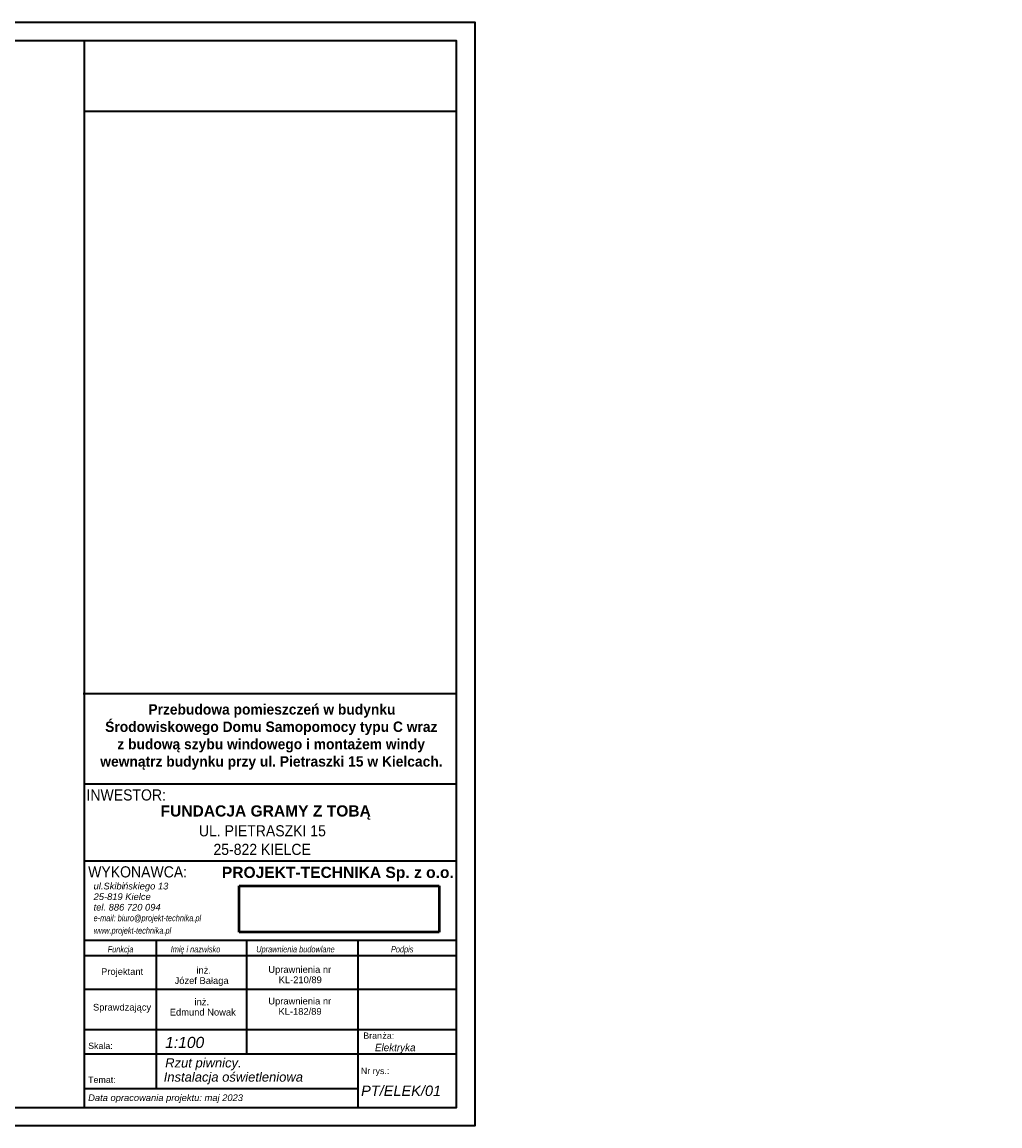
# Model space of a CAD drawing. Header units: centimetres. Extents: x 14504 to 44111, y -18976 to -7683.
# Tile 35 of 141: x 18386 to 21016, y -11188 to -8218. Entities that reach past the tile are written whole.
import ezdxf

# ---------------------------------------------------------------- set-up
doc = ezdxf.new("R2010")
doc.units = ezdxf.units.CM
for name, color, linetype, lineweight in [('_gruba', 90, 'Continuous', 35), ('G-ANNO-TTLB', 6, 'Continuous', 9), ('zbrojenie', 2, 'Continuous', 50)]:
    doc.layers.add(name, color=color, linetype=linetype, lineweight=lineweight)
doc.styles.add('Arial_10', font='arial.ttf', dxfattribs={"height": 1.8})
doc.styles.add('Arial_8', font='arial.ttf', dxfattribs={"height": 350})
doc.styles.add('Arial_9', font='arial.ttf', dxfattribs={"width": 0.9, "height": 2.2})
doc.styles.add('Arial_B', font='arialbd.ttf', dxfattribs={"height": 3})
doc.styles.add('Arial_B_1', font='arialbd.ttf', dxfattribs={"width": 0.95, "height": 2.4})
doc.styles.add('Arial_I', font='ariali.ttf', dxfattribs={"height": 1.8})
doc.styles.add('Arial_I_1', font='ariali.ttf', dxfattribs={"width": 0.8, "height": 1.8})
doc.styles.add('Arial_I_2', font='ariali.ttf', dxfattribs={"width": 0.95, "height": 2})
doc.styles.add('Arial_I_3', font='ariali.ttf', dxfattribs={"height": 3})
picture_1 = doc.add_image_def('image1.jpg', size_in_pixel=(2192, 508))

msp = doc.modelspace()

# ---------------------------------------------------------------- linework, layer by layer
at = {"layer": '_gruba'}
for p, q in [((18552.2, -8268.3), (18552.2, -11138.3)), ((18552.2, -8457.6), (19553.8, -8457.6)), ((18550, -10024.8), (19551.6, -10024.8)), ((18552.2, -10267.8), (19551.6, -10267.8)), ((18552.2, -10267.8), (19551.6, -10267.8)), ((18552.2, -10474.8), (19551.6, -10474.8)), ((18552.2, -10688.4), (19551.6, -10688.4)), ((18746.6, -10688.4), (18746.6, -11088.9)), ((18989.4, -10688.4), (18989.4, -10994.2)), ((19289.2, -10688.4), (19289.2, -11138.3)), ((18552.2, -10729.7), (19551.6, -10729.7)), ((18552.2, -10820.6), (19551.6, -10820.6)), ((18554.4, -10928.7), (19553.8, -10928.7)), ((18554.4, -10994.2), (19553.8, -10994.2)), ((19289.2, -11088.9), (18554.4, -11088.9))]:
    msp.add_line(p, q, dxfattribs=at)
for points in [[(14503.8, -8218.3), (19603.8, -8218.3), (19603.8, -11188.3), (14503.8, -11188.3)], [(14553.8, -11138.3), (19553.8, -11138.3), (19553.8, -8268.3), (14553.8, -8268.3)]]:
    msp.add_lwpolyline(points, dxfattribs=at)

# ---------------------------------------------------------------- texts
at = {"layer": 'G-ANNO-TTLB', "attachment_point": 1}
for s, insert, char_height, width, style in [('\\A1;\\pi153.657;Przebudowa pomieszczeń w budynku \\P\\pi37.4677;Środowiskowego Domu Samopomocy typu C wraz \\P\\pi70.0917;z\\~budową szybu windowego i montażem windy \\P\\pi24.2675;wewnątrz budynku przy ul. Pietraszki 15 w Kielcach.', (18571.6, -10053.5), 28, 966.852, 'Arial_B_1'), ('INWESTOR:', (18558.8, -10282.7), 30, 295.021, 'Arial_9'), ('\\pi133.33;FUNDACJA GRAMY Z TOBĄ', (18624.7, -10325.8), 30, 829.17, 'Arial_B'), ('\\pi14.7489;UL. PIETRASZKI 15 \\P\\pi53.8676;25-822 KIELCE', (18846.5, -10379.2), 30, 366.703, 'Arial_9'), ('WYKONAWCA:', (18563.3, -10489.7), 30, 367.975, 'Arial_9'), ('PROJEKT-TECHNIKA Sp. z o.o.', (18923, -10491), 30, 647.764, 'Arial_B'), ('ul.Skibi', (18577.9, -10534), 18, 96.203, 'Arial_I'), ('ńskiego 13', (18657.3, -10534), 18, 145.907, 'Arial_I'), ('25-819 Kielce', (18577.9, -10562.5), 18, 183.586, 'Arial_I'), ('tel. 886 720 094', (18577.9, -10590.9), 18, 214.852, 'Arial_I'), ('e-mail: biuro@projekt-technika.pl', (18577.9, -10620.5), 17, 435.316, 'Arial_I_1'), ('www.projekt-technika.pl', (18577.9, -10654.1), 17, 313.46, 'Arial_I_1'), ('Funkcja', (18615.8, -10704.4), 17, 105.823, 'Arial_I_1'), ('Imi', (18785.4, -10704.4), 17, 38.481, 'Arial_I_1'), ('ę i nazwisko', (18811.2, -10704.4), 17, 161.941, 'Arial_I_1'), ('Uprawnienia budowlane', (19015.5, -10704.4), 17, 319.072, 'Arial_I_1'), ('Podpis', (19378, -10704.4), 17, 92.194, 'Arial_I_1'), ('Projektant', (18598.1, -10764), 18, 133.882, 'Arial_10'), ('inż.', (18854.5, -10760.4), 18, 109.446, 'Arial_10'), ('Uprawnienia nr ', (19048, -10758.4), 18, 205.232, 'Arial_10'), ('Józef Bałaga', (18795.8, -10788.2), 18, 303.142, 'Arial_10'), ('KL-210/89 ', (19075.8, -10786.2), 18, 100.211, 'Arial_10'), ('Sprawdzający', (18576.3, -10859.9), 18, 133.882, 'Arial_10'), ('inż.', (18849.4, -10845.4), 18, 109.446, 'Arial_10'), ('Uprawnienia nr ', (19048, -10843.4), 18, 205.232, 'Arial_10'), ('KL-182/89', (19075.3, -10871.2), 18, 100.211, 'Arial_10'), ('Edmund Nowak', (18782.9, -10873.2), 18, 303.142, 'Arial_10'), ('1:100', (18770.5, -10948.6), 30, 129.873, 'Arial_I_3'), ('Bran', (19303.5, -10936.8), 17, 62.532, 'Arial_8'), ('ża:', (19355, -10936.8), 17, 38.481, 'Arial_8'), ('Skala:', (18563.3, -10964.3), 17, 80.97, 'Arial_8'), ('Elektryka', (19334.9, -10967.3), 20, 264.276, 'Arial_I_2'), ('Rzut piwnicy.', (18770.5, -11006), 25, 1043.177, 'Arial_I_3'), ('Instalacja oświetleniowa', (18766.6, -11044.1), 25, 1043.177, 'Arial_I_3'), ('Nr rys.:', (19297, -11031.8), 17, 92.996, 'Arial_8'), ('Temat:', (18563.3, -11055.4), 17, 91.392, 'Arial_8'), ('PT/ELEK/01', (19297.6, -11079.7), 28, 260.548, 'Arial_I_3'), ('Data opracowania projektu: maj 2023', (18563.3, -11103.4), 18, 544.346, 'Arial_I')]:
    msp.add_mtext(s, dxfattribs=dict(at, insert=insert, char_height=char_height, width=width, style=style))

# ---------------------------------------------------------------- pictures from other files: only their frames are drawn
at = {"layer": 'zbrojenie', "color": 7, "ltscale": 30, "true_color": 0xffffff}
image = msp.add_image(picture_1, insert=(18969.4, -10666.8), size_in_units=(538.4, 124.8), dxfattribs=at)
image.dxf.flags = 7

doc.saveas('drawing.dxf')
